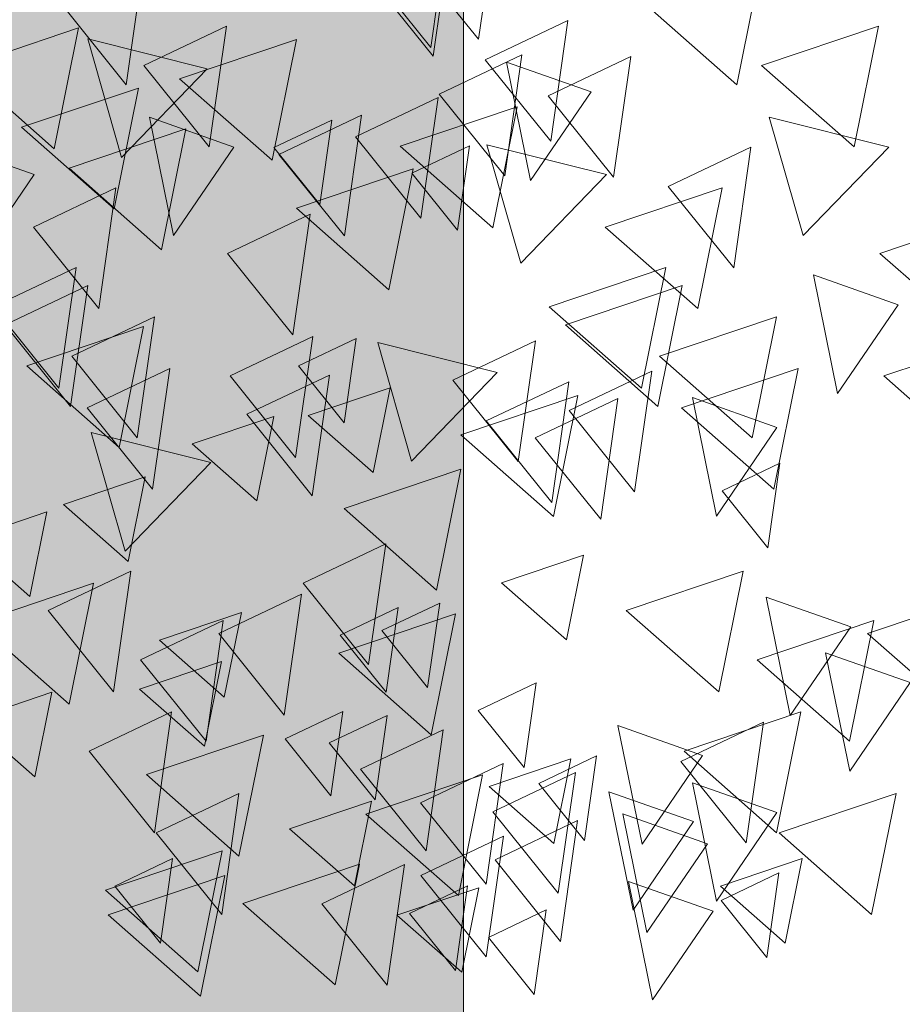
# Model space of a CAD drawing. Header units: millimetres. Extents: x -54722 to 267911, y -1116 to 19261.
# Tile 116 of 136: x 262664 to 262772, y 1481 to 1602. Entities that reach past the tile are written whole.
import ezdxf

# ---------------------------------------------------------------- set-up
doc = ezdxf.new("R2010")
doc.units = ezdxf.units.MM
for name, color, linetype, lineweight in [('A-GENM', 13, 'Continuous', 9), ('A-WALL-PATT', 111, 'Continuous', 9), ('L-PLNT', 71, 'Continuous', 9)]:
    doc.layers.add(name, color=color, linetype=linetype, lineweight=lineweight)

# ---------------------------------------------------------------- blocks, each defined once
blk = doc.blocks.new('SBA_PLNT-DTL-GenericTree_02 - ANG-045-V70-Façade Sud')
at = {"layer": 'L-PLNT'}
for p, q in [((6110.13, 1608.49), (6108.03, 1593.72)), ((6146.7, 1608.62), (6145.23, 1598.28)), ((6152.54, 1609.61), (6151.07, 1599.27)), ((6147.02, 1607.56), (6145.54, 1597.23)), ((6151.07, 1599.27), (6145.47, 1606.25)), ((6145.23, 1598.28), (6139.64, 1605.25)), ((6108.03, 1593.72), (6100.04, 1603.68)), ((6145.54, 1597.23), (6139.95, 1604.2)), ((6151.9, 1596.78), (6162, 1601.58)), ((6162, 1601.58), (6159.9, 1586.81)), ((6110.18, 1596.08), (6120.28, 1600.89)), ((6120.28, 1600.89), (6118.17, 1586.12)), ((6146.28, 1592.56), (6156.38, 1597.36)), ((6159.9, 1586.81), (6151.9, 1596.78)), ((6156.38, 1597.36), (6154.28, 1582.59)), ((6157.44, 1581.99), (6154.51, 1596.47)), ((6154.51, 1596.47), (6164.84, 1592.83)), ((6159.59, 1592.38), (6169.69, 1597.18)), ((6169.69, 1597.18), (6167.58, 1582.41)), ((6118.17, 1586.12), (6110.18, 1596.08)), ((6164.84, 1592.83), (6157.44, 1581.99)), ((6136.04, 1587.36), (6146.14, 1592.17)), ((6146.14, 1592.17), (6144.03, 1577.4)), ((6154.28, 1582.59), (6146.28, 1592.56)), ((6167.58, 1582.41), (6159.59, 1592.38)), ((6113.78, 1575.27), (6110.85, 1589.75)), ((6110.85, 1589.75), (6121.18, 1586.1)), ((6126.08, 1586.04), (6133.15, 1589.4)), ((6126.69, 1585.2), (6136.78, 1590)), ((6133.15, 1589.4), (6131.68, 1579.06)), ((6136.78, 1590), (6134.68, 1575.24)), ((6144.03, 1577.4), (6136.04, 1587.36)), ((6086.44, 1586.39), (6096.78, 1582.74)), ((6121.18, 1586.1), (6113.78, 1575.27)), ((6131.68, 1579.06), (6126.08, 1586.04)), ((6142.92, 1582.89), (6149.98, 1586.26)), ((6149.98, 1586.26), (6148.51, 1575.92)), ((6174.27, 1581.28), (6184.37, 1586.09)), ((6184.37, 1586.09), (6182.27, 1571.32)), ((6134.68, 1575.24), (6126.69, 1585.2)), ((6096.78, 1582.74), (6089.38, 1571.9)), ((6148.51, 1575.92), (6142.92, 1582.89)), ((6096.67, 1576.32), (6106.77, 1581.12)), ((6106.77, 1581.12), (6104.67, 1566.36)), ((6182.27, 1571.32), (6174.27, 1581.28)), ((6120.41, 1573.09), (6130.51, 1577.89)), ((6130.51, 1577.89), (6128.4, 1563.13)), ((6104.67, 1566.36), (6096.67, 1576.32)), ((6128.4, 1563.13), (6120.41, 1573.09)), ((6091.8, 1566.57), (6101.9, 1571.37)), ((6101.9, 1571.37), (6099.8, 1556.6)), ((6194.96, 1555.98), (6192.02, 1570.46)), ((6192.02, 1570.46), (6202.36, 1566.82)), ((6093.22, 1564.35), (6103.32, 1569.16)), ((6103.32, 1569.16), (6101.22, 1554.39)), ((6099.8, 1556.6), (6091.8, 1566.57)), ((6202.36, 1566.82), (6194.96, 1555.98)), ((6101.37, 1560.53), (6111.47, 1565.33)), ((6111.47, 1565.33), (6109.36, 1550.56)), ((6101.22, 1554.39), (6093.22, 1564.35)), ((6120.73, 1558.11), (6130.82, 1562.92)), ((6130.82, 1562.92), (6128.72, 1548.15)), ((6129.07, 1559.34), (6136.14, 1562.7)), ((6136.14, 1562.7), (6134.66, 1552.36)), ((6147.92, 1557.6), (6158.02, 1562.4)), ((6158.02, 1562.4), (6155.91, 1547.63)), ((6109.36, 1550.56), (6101.37, 1560.53)), ((6134.66, 1552.36), (6129.07, 1559.34)), ((6103.25, 1554.21), (6113.35, 1559.01)), ((6113.35, 1559.01), (6111.24, 1544.25)), ((6128.72, 1548.15), (6120.73, 1558.11)), ((6122.75, 1553.42), (6132.85, 1558.22)), ((6132.85, 1558.22), (6130.75, 1543.46)), ((6162.15, 1553.88), (6172.24, 1558.69)), ((6172.24, 1558.69), (6170.14, 1543.92)), ((6155.91, 1547.63), (6147.92, 1557.6)), ((6152.03, 1552.61), (6162.13, 1557.41)), ((6162.13, 1557.41), (6160.02, 1542.64)), ((6158.01, 1550.55), (6168.11, 1555.36)), ((6168.11, 1555.36), (6166.01, 1540.59)), ((6180.15, 1540.97), (6177.22, 1555.46)), ((6177.22, 1555.46), (6187.55, 1551.81)), ((6111.24, 1544.25), (6103.25, 1554.21)), ((6130.75, 1543.46), (6122.75, 1553.42)), ((6170.14, 1543.92), (6162.15, 1553.88)), ((6160.02, 1542.64), (6152.03, 1552.61)), ((6187.55, 1551.81), (6180.15, 1540.97)), ((6166.01, 1540.59), (6158.01, 1550.55)), ((6180.85, 1544.08), (6187.92, 1547.44)), ((6187.92, 1547.44), (6186.44, 1537.11)), ((6186.44, 1537.11), (6180.85, 1544.08)), ((6129.63, 1532.79), (6139.73, 1537.59)), ((6139.73, 1537.59), (6137.63, 1522.83)), ((6098.49, 1529.43), (6108.58, 1534.24)), ((6108.58, 1534.24), (6106.48, 1519.47)), ((6137.63, 1522.83), (6129.63, 1532.79)), ((6119.34, 1526.61), (6129.44, 1531.41)), ((6129.44, 1531.41), (6127.33, 1516.64)), ((6139.27, 1526.97), (6146.33, 1530.33)), ((6146.33, 1530.33), (6144.86, 1520)), ((6189.16, 1516.59), (6186.22, 1531.07)), ((6186.22, 1531.07), (6196.56, 1527.43)), ((6106.48, 1519.47), (6098.49, 1529.43)), ((6134.18, 1526.42), (6141.24, 1529.78)), ((6141.24, 1529.78), (6139.77, 1519.45)), ((6109.78, 1523.4), (6119.88, 1528.21)), ((6119.88, 1528.21), (6117.78, 1513.44)), ((6127.33, 1516.64), (6119.34, 1526.61)), ((6144.86, 1520), (6139.27, 1526.97)), ((6196.56, 1527.43), (6189.16, 1516.59)), ((6139.77, 1519.45), (6134.18, 1526.42)), ((6196.44, 1509.77), (6193.5, 1524.25)), ((6193.5, 1524.25), (6203.84, 1520.61)), ((6117.78, 1513.44), (6109.78, 1523.4)), ((6203.84, 1520.61), (6196.44, 1509.77)), ((6151.04, 1517.21), (6158.11, 1520.57)), ((6158.11, 1520.57), (6156.64, 1510.23)), ((6103.48, 1512.21), (6113.57, 1517.02)), ((6113.57, 1517.02), (6111.47, 1502.25)), ((6127.44, 1513.74), (6134.5, 1517.1)), ((6134.5, 1517.1), (6133.03, 1506.76)), ((6156.64, 1510.23), (6151.04, 1517.21)), ((6132.84, 1513.23), (6139.91, 1516.6)), ((6139.91, 1516.6), (6138.44, 1506.26)), ((6175.8, 1510.98), (6185.89, 1515.79)), ((6185.89, 1515.79), (6183.79, 1501.02)), ((6136.67, 1510.01), (6146.77, 1514.82)), ((6146.77, 1514.82), (6144.66, 1500.05)), ((6171.06, 1500.87), (6168.12, 1515.35)), ((6168.12, 1515.35), (6178.46, 1511.71)), ((6133.03, 1506.76), (6127.44, 1513.74)), ((6111.47, 1502.25), (6103.48, 1512.21)), ((6138.44, 1506.26), (6132.84, 1513.23)), ((6158.43, 1508.29), (6165.5, 1511.65)), ((6165.5, 1511.65), (6164.03, 1501.32)), ((6178.46, 1511.71), (6171.06, 1500.87)), ((6183.79, 1501.02), (6175.8, 1510.98)), ((6144.66, 1500.05), (6136.67, 1510.01)), ((6144, 1505.92), (6154.1, 1510.73)), ((6154.1, 1510.73), (6151.99, 1495.96)), ((6152.83, 1504.81), (6162.93, 1509.62)), ((6162.93, 1509.62), (6160.82, 1494.85)), ((6164.03, 1501.32), (6158.43, 1508.29)), ((6180.14, 1493.88), (6177.21, 1508.37)), ((6177.21, 1508.37), (6187.54, 1504.72)), ((6111.7, 1502.23), (6121.79, 1507.04)), ((6121.79, 1507.04), (6119.69, 1492.27)), ((6169.96, 1492.78), (6167.02, 1507.26)), ((6167.02, 1507.26), (6177.36, 1503.62)), ((6151.99, 1495.96), (6144, 1505.92)), ((6160.82, 1494.85), (6152.83, 1504.81)), ((6153.09, 1498.93), (6163.18, 1503.74)), ((6163.18, 1503.74), (6161.08, 1488.97)), ((6171.64, 1490.07), (6168.71, 1504.55)), ((6168.71, 1504.55), (6179.04, 1500.9)), ((6187.54, 1504.72), (6180.14, 1493.88)), ((6177.36, 1503.62), (6169.96, 1492.78)), ((6119.69, 1492.27), (6111.7, 1502.23)), ((6144.03, 1497.04), (6154.13, 1501.85)), ((6154.13, 1501.85), (6152.02, 1487.08)), ((6179.04, 1500.9), (6171.64, 1490.07)), ((6106.62, 1495.74), (6113.69, 1499.11)), ((6113.69, 1499.11), (6112.22, 1488.77)), ((6161.08, 1488.97), (6153.09, 1498.93)), ((6131.93, 1493.56), (6142.02, 1498.37)), ((6142.02, 1498.37), (6139.92, 1483.6)), ((6152.02, 1487.08), (6144.03, 1497.04)), ((6180.73, 1493.97), (6187.79, 1497.34)), ((6187.79, 1497.34), (6186.32, 1487)), ((6112.22, 1488.77), (6106.62, 1495.74)), ((6142.66, 1492.39), (6149.72, 1495.76)), ((6149.72, 1495.76), (6148.25, 1485.42)), ((6172.35, 1481.81), (6169.41, 1496.29)), ((6169.41, 1496.29), (6179.75, 1492.65)), ((6139.92, 1483.6), (6131.93, 1493.56)), ((6186.32, 1487), (6180.73, 1493.97)), ((6148.25, 1485.42), (6142.66, 1492.39)), ((6152.29, 1489.45), (6159.36, 1492.81)), ((6159.36, 1492.81), (6157.88, 1482.48)), ((6179.75, 1492.65), (6172.35, 1481.81)), ((6157.88, 1482.48), (6152.29, 1489.45))]:
    blk.add_line(p, q, dxfattribs=at)
blk = doc.blocks.new('SBA_PLNT-DTL-GenericTree_02 - ANG-135-V71-Façade Sud')
at = {"layer": 'L-PLNT'}
for p, q in [((6110.13, 1608.49), (6108.03, 1593.72)), ((6146.7, 1608.62), (6145.23, 1598.28)), ((6152.54, 1609.61), (6151.07, 1599.27)), ((6147.02, 1607.56), (6145.54, 1597.23)), ((6151.07, 1599.27), (6145.47, 1606.25)), ((6145.23, 1598.28), (6139.64, 1605.25)), ((6108.03, 1593.72), (6100.04, 1603.68)), ((6145.54, 1597.23), (6139.95, 1604.2)), ((6151.9, 1596.78), (6162, 1601.58)), ((6162, 1601.58), (6159.9, 1586.81)), ((6110.18, 1596.08), (6120.28, 1600.89)), ((6120.28, 1600.89), (6118.17, 1586.12)), ((6146.28, 1592.56), (6156.38, 1597.36)), ((6159.9, 1586.81), (6151.9, 1596.78)), ((6156.38, 1597.36), (6154.28, 1582.59)), ((6157.44, 1581.99), (6154.51, 1596.47)), ((6154.51, 1596.47), (6164.84, 1592.83)), ((6159.59, 1592.38), (6169.69, 1597.18)), ((6169.69, 1597.18), (6167.58, 1582.41)), ((6118.17, 1586.12), (6110.18, 1596.08)), ((6164.84, 1592.83), (6157.44, 1581.99)), ((6136.04, 1587.36), (6146.14, 1592.17)), ((6146.14, 1592.17), (6144.03, 1577.4)), ((6154.28, 1582.59), (6146.28, 1592.56)), ((6167.58, 1582.41), (6159.59, 1592.38)), ((6113.78, 1575.27), (6110.85, 1589.75)), ((6110.85, 1589.75), (6121.18, 1586.1)), ((6126.08, 1586.04), (6133.15, 1589.4)), ((6126.69, 1585.2), (6136.78, 1590)), ((6133.15, 1589.4), (6131.68, 1579.06)), ((6136.78, 1590), (6134.68, 1575.24)), ((6144.03, 1577.4), (6136.04, 1587.36)), ((6086.44, 1586.39), (6096.78, 1582.74)), ((6121.18, 1586.1), (6113.78, 1575.27)), ((6131.68, 1579.06), (6126.08, 1586.04)), ((6142.92, 1582.89), (6149.98, 1586.26)), ((6149.98, 1586.26), (6148.51, 1575.92)), ((6174.27, 1581.28), (6184.37, 1586.09)), ((6184.37, 1586.09), (6182.27, 1571.32)), ((6134.68, 1575.24), (6126.69, 1585.2)), ((6096.78, 1582.74), (6089.38, 1571.9)), ((6148.51, 1575.92), (6142.92, 1582.89)), ((6096.67, 1576.32), (6106.77, 1581.12)), ((6106.77, 1581.12), (6104.67, 1566.36)), ((6182.27, 1571.32), (6174.27, 1581.28)), ((6120.41, 1573.09), (6130.51, 1577.89)), ((6130.51, 1577.89), (6128.4, 1563.13)), ((6104.67, 1566.36), (6096.67, 1576.32)), ((6128.4, 1563.13), (6120.41, 1573.09)), ((6091.8, 1566.57), (6101.9, 1571.37)), ((6101.9, 1571.37), (6099.8, 1556.6)), ((6194.96, 1555.98), (6192.02, 1570.46)), ((6192.02, 1570.46), (6202.36, 1566.82)), ((6093.22, 1564.35), (6103.32, 1569.16)), ((6103.32, 1569.16), (6101.22, 1554.39)), ((6099.8, 1556.6), (6091.8, 1566.57)), ((6202.36, 1566.82), (6194.96, 1555.98)), ((6101.37, 1560.53), (6111.47, 1565.33)), ((6111.47, 1565.33), (6109.36, 1550.56)), ((6101.22, 1554.39), (6093.22, 1564.35)), ((6120.73, 1558.11), (6130.82, 1562.92)), ((6130.82, 1562.92), (6128.72, 1548.15)), ((6129.07, 1559.34), (6136.14, 1562.7)), ((6136.14, 1562.7), (6134.66, 1552.36)), ((6147.92, 1557.6), (6158.02, 1562.4)), ((6158.02, 1562.4), (6155.91, 1547.63)), ((6109.36, 1550.56), (6101.37, 1560.53)), ((6134.66, 1552.36), (6129.07, 1559.34)), ((6103.25, 1554.21), (6113.35, 1559.01)), ((6113.35, 1559.01), (6111.24, 1544.25)), ((6128.72, 1548.15), (6120.73, 1558.11)), ((6122.75, 1553.42), (6132.85, 1558.22)), ((6132.85, 1558.22), (6130.75, 1543.46)), ((6162.15, 1553.88), (6172.24, 1558.69)), ((6172.24, 1558.69), (6170.14, 1543.92)), ((6155.91, 1547.63), (6147.92, 1557.6)), ((6152.03, 1552.61), (6162.13, 1557.41)), ((6162.13, 1557.41), (6160.02, 1542.64)), ((6158.01, 1550.55), (6168.11, 1555.36)), ((6168.11, 1555.36), (6166.01, 1540.59)), ((6180.15, 1540.97), (6177.22, 1555.46)), ((6177.22, 1555.46), (6187.55, 1551.81)), ((6111.24, 1544.25), (6103.25, 1554.21)), ((6130.75, 1543.46), (6122.75, 1553.42)), ((6170.14, 1543.92), (6162.15, 1553.88)), ((6160.02, 1542.64), (6152.03, 1552.61)), ((6187.55, 1551.81), (6180.15, 1540.97)), ((6166.01, 1540.59), (6158.01, 1550.55)), ((6180.85, 1544.08), (6187.92, 1547.44)), ((6187.92, 1547.44), (6186.44, 1537.11)), ((6186.44, 1537.11), (6180.85, 1544.08)), ((6129.63, 1532.79), (6139.73, 1537.59)), ((6139.73, 1537.59), (6137.63, 1522.83)), ((6098.49, 1529.43), (6108.58, 1534.24)), ((6108.58, 1534.24), (6106.48, 1519.47)), ((6137.63, 1522.83), (6129.63, 1532.79)), ((6119.34, 1526.61), (6129.44, 1531.41)), ((6129.44, 1531.41), (6127.33, 1516.64)), ((6139.27, 1526.97), (6146.33, 1530.33)), ((6146.33, 1530.33), (6144.86, 1520)), ((6189.16, 1516.59), (6186.22, 1531.07)), ((6186.22, 1531.07), (6196.56, 1527.43)), ((6106.48, 1519.47), (6098.49, 1529.43)), ((6134.18, 1526.42), (6141.24, 1529.78)), ((6141.24, 1529.78), (6139.77, 1519.45)), ((6109.78, 1523.4), (6119.88, 1528.21)), ((6119.88, 1528.21), (6117.78, 1513.44)), ((6127.33, 1516.64), (6119.34, 1526.61)), ((6144.86, 1520), (6139.27, 1526.97)), ((6196.56, 1527.43), (6189.16, 1516.59)), ((6139.77, 1519.45), (6134.18, 1526.42)), ((6196.44, 1509.77), (6193.5, 1524.25)), ((6193.5, 1524.25), (6203.84, 1520.61)), ((6117.78, 1513.44), (6109.78, 1523.4)), ((6203.84, 1520.61), (6196.44, 1509.77)), ((6151.04, 1517.21), (6158.11, 1520.57)), ((6158.11, 1520.57), (6156.64, 1510.23)), ((6103.48, 1512.21), (6113.57, 1517.02)), ((6113.57, 1517.02), (6111.47, 1502.25)), ((6127.44, 1513.74), (6134.5, 1517.1)), ((6134.5, 1517.1), (6133.03, 1506.76)), ((6156.64, 1510.23), (6151.04, 1517.21)), ((6132.84, 1513.23), (6139.91, 1516.6)), ((6139.91, 1516.6), (6138.44, 1506.26)), ((6175.8, 1510.98), (6185.89, 1515.79)), ((6185.89, 1515.79), (6183.79, 1501.02)), ((6136.67, 1510.01), (6146.77, 1514.82)), ((6146.77, 1514.82), (6144.66, 1500.05)), ((6171.06, 1500.87), (6168.12, 1515.35)), ((6168.12, 1515.35), (6178.46, 1511.71)), ((6133.03, 1506.76), (6127.44, 1513.74)), ((6111.47, 1502.25), (6103.48, 1512.21)), ((6138.44, 1506.26), (6132.84, 1513.23)), ((6158.43, 1508.29), (6165.5, 1511.65)), ((6165.5, 1511.65), (6164.03, 1501.32)), ((6178.46, 1511.71), (6171.06, 1500.87)), ((6183.79, 1501.02), (6175.8, 1510.98)), ((6144.66, 1500.05), (6136.67, 1510.01)), ((6144, 1505.92), (6154.1, 1510.73)), ((6154.1, 1510.73), (6151.99, 1495.96)), ((6152.83, 1504.81), (6162.93, 1509.62)), ((6162.93, 1509.62), (6160.82, 1494.85)), ((6164.03, 1501.32), (6158.43, 1508.29)), ((6180.14, 1493.88), (6177.21, 1508.37)), ((6177.21, 1508.37), (6187.54, 1504.72)), ((6111.7, 1502.23), (6121.79, 1507.04)), ((6121.79, 1507.04), (6119.69, 1492.27)), ((6169.96, 1492.78), (6167.02, 1507.26)), ((6167.02, 1507.26), (6177.36, 1503.62)), ((6151.99, 1495.96), (6144, 1505.92)), ((6160.82, 1494.85), (6152.83, 1504.81)), ((6153.09, 1498.93), (6163.18, 1503.74)), ((6163.18, 1503.74), (6161.08, 1488.97)), ((6171.64, 1490.07), (6168.71, 1504.55)), ((6168.71, 1504.55), (6179.04, 1500.9)), ((6187.54, 1504.72), (6180.14, 1493.88)), ((6177.36, 1503.62), (6169.96, 1492.78)), ((6119.69, 1492.27), (6111.7, 1502.23)), ((6144.03, 1497.04), (6154.13, 1501.85)), ((6154.13, 1501.85), (6152.02, 1487.08)), ((6179.04, 1500.9), (6171.64, 1490.07)), ((6106.62, 1495.74), (6113.69, 1499.11)), ((6113.69, 1499.11), (6112.22, 1488.77)), ((6161.08, 1488.97), (6153.09, 1498.93)), ((6131.93, 1493.56), (6142.02, 1498.37)), ((6142.02, 1498.37), (6139.92, 1483.6)), ((6152.02, 1487.08), (6144.03, 1497.04)), ((6180.73, 1493.97), (6187.79, 1497.34)), ((6187.79, 1497.34), (6186.32, 1487)), ((6112.22, 1488.77), (6106.62, 1495.74)), ((6142.66, 1492.39), (6149.72, 1495.76)), ((6149.72, 1495.76), (6148.25, 1485.42)), ((6172.35, 1481.81), (6169.41, 1496.29)), ((6169.41, 1496.29), (6179.75, 1492.65)), ((6139.92, 1483.6), (6131.93, 1493.56)), ((6186.32, 1487), (6180.73, 1493.97)), ((6148.25, 1485.42), (6142.66, 1492.39)), ((6152.29, 1489.45), (6159.36, 1492.81)), ((6159.36, 1492.81), (6157.88, 1482.48)), ((6179.75, 1492.65), (6172.35, 1481.81)), ((6157.88, 1482.48), (6152.29, 1489.45))]:
    blk.add_line(p, q, dxfattribs=at)
blk = doc.blocks.new('SBA_PLNT-DTL-GenericTree_02 - ANG-000-V73-Façade Sud')
at = {"layer": 'L-PLNT'}
for p, q in [((6185.61, 1608.49), (6182.63, 1593.72)), ((6182.63, 1593.72), (6171.33, 1603.68)), ((6087.91, 1595.86), (6102.19, 1600.66)), ((6102.19, 1600.66), (6099.21, 1585.89)), ((6185.67, 1596.08), (6199.95, 1600.89)), ((6199.95, 1600.89), (6196.98, 1586.12)), ((6107.46, 1584.84), (6103.31, 1599.32)), ((6103.31, 1599.32), (6117.93, 1595.68)), ((6114.54, 1594.45), (6128.82, 1599.25)), ((6128.82, 1599.25), (6125.84, 1584.48)), ((6099.21, 1585.89), (6087.91, 1595.86)), ((6117.93, 1595.68), (6107.46, 1584.84)), ((6196.98, 1586.12), (6185.67, 1596.08)), ((6125.84, 1584.48), (6114.54, 1594.45)), ((6095.23, 1588.51), (6109.51, 1593.31)), ((6109.51, 1593.31), (6106.53, 1578.54)), ((6141.52, 1586.19), (6155.8, 1591)), ((6155.8, 1591), (6152.83, 1576.23)), ((6190.77, 1575.27), (6186.61, 1589.75)), ((6186.61, 1589.75), (6201.23, 1586.1)), ((6106.53, 1578.54), (6095.23, 1588.51)), ((6101.05, 1583.52), (6115.32, 1588.32)), ((6115.32, 1588.32), (6112.35, 1573.55)), ((6152.83, 1576.23), (6141.52, 1586.19)), ((6156.26, 1571.9), (6152.11, 1586.39)), ((6152.11, 1586.39), (6166.72, 1582.74)), ((6201.23, 1586.1), (6190.77, 1575.27)), ((6112.35, 1573.55), (6101.05, 1583.52)), ((6128.82, 1578.62), (6143.1, 1583.43)), ((6143.1, 1583.43), (6140.12, 1568.66)), ((6166.72, 1582.74), (6156.26, 1571.9)), ((6166.57, 1576.32), (6180.85, 1581.12)), ((6180.85, 1581.12), (6177.88, 1566.36)), ((6140.12, 1568.66), (6128.82, 1578.62)), ((6200.14, 1573.09), (6214.42, 1577.89)), ((6177.88, 1566.36), (6166.57, 1576.32)), ((6211.44, 1563.13), (6200.14, 1573.09)), ((6159.69, 1566.57), (6173.96, 1571.37)), ((6173.96, 1571.37), (6170.99, 1556.6)), ((6161.69, 1564.35), (6175.97, 1569.16)), ((6175.97, 1569.16), (6173, 1554.39)), ((6170.99, 1556.6), (6159.69, 1566.57)), ((6173.21, 1560.53), (6187.49, 1565.33)), ((6187.49, 1565.33), (6184.52, 1550.56)), ((6095.86, 1559.33), (6110.14, 1564.14)), ((6110.14, 1564.14), (6107.16, 1549.37)), ((6173, 1554.39), (6161.69, 1564.35)), ((6200.59, 1558.11), (6214.87, 1562.92)), ((6142.9, 1547.7), (6138.75, 1562.18)), ((6138.75, 1562.18), (6153.37, 1558.54)), ((6184.52, 1550.56), (6173.21, 1560.53)), ((6107.16, 1549.37), (6095.86, 1559.33)), ((6153.37, 1558.54), (6142.9, 1547.7)), ((6175.87, 1554.21), (6190.15, 1559.01)), ((6190.15, 1559.01), (6187.17, 1544.25)), ((6211.89, 1548.15), (6200.59, 1558.11)), ((6130.27, 1553.28), (6140.27, 1556.64)), ((6140.27, 1556.64), (6138.18, 1546.31)), ((6148.93, 1550.89), (6163.21, 1555.7)), ((6163.21, 1555.7), (6160.24, 1540.93)), ((6116.06, 1549.8), (6126.05, 1553.17)), ((6126.05, 1553.17), (6123.97, 1542.83)), ((6138.18, 1546.31), (6130.27, 1553.28)), ((6187.17, 1544.25), (6175.87, 1554.21)), ((6107.89, 1536.69), (6103.74, 1551.18)), ((6103.74, 1551.18), (6118.36, 1547.53)), ((6160.24, 1540.93), (6148.93, 1550.89)), ((6123.97, 1542.83), (6116.06, 1549.8)), ((6118.36, 1547.53), (6107.89, 1536.69)), ((6134.65, 1541.89), (6148.93, 1546.7)), ((6148.93, 1546.7), (6145.96, 1531.93)), ((6100.35, 1542.41), (6110.34, 1545.77)), ((6110.34, 1545.77), (6108.26, 1535.43)), ((6108.26, 1535.43), (6100.35, 1542.41)), ((6088.33, 1538.12), (6098.33, 1541.49)), ((6098.33, 1541.49), (6096.25, 1531.15)), ((6145.96, 1531.93), (6134.65, 1541.89)), ((6096.25, 1531.15), (6088.33, 1538.12)), ((6153.9, 1532.82), (6163.89, 1536.19)), ((6163.89, 1536.19), (6161.81, 1525.85)), ((6169.13, 1529.43), (6183.41, 1534.24)), ((6183.41, 1534.24), (6180.44, 1519.47)), ((6089.73, 1527.95), (6104.01, 1532.76)), ((6104.01, 1532.76), (6101.03, 1517.99)), ((6161.81, 1525.85), (6153.9, 1532.82)), ((6198.63, 1526.61), (6212.91, 1531.41)), ((6112.09, 1525.81), (6122.09, 1529.17)), ((6122.09, 1529.17), (6120.01, 1518.84)), ((6133.99, 1524.2), (6148.27, 1529.01)), ((6148.27, 1529.01), (6145.29, 1514.24)), ((6180.44, 1519.47), (6169.13, 1529.43)), ((6101.03, 1517.99), (6089.73, 1527.95)), ((6185.11, 1523.4), (6199.39, 1528.21)), ((6199.39, 1528.21), (6196.41, 1513.44)), ((6209.93, 1516.64), (6198.63, 1526.61)), ((6120.01, 1518.84), (6112.09, 1525.81)), ((6145.29, 1514.24), (6133.99, 1524.2)), ((6109.65, 1519.83), (6119.65, 1523.19)), ((6119.65, 1523.19), (6117.57, 1512.85)), ((6196.41, 1513.44), (6185.11, 1523.4)), ((6088.94, 1516.07), (6098.93, 1519.44)), ((6098.93, 1519.44), (6096.85, 1509.1)), ((6117.57, 1512.85), (6109.65, 1519.83)), ((6176.19, 1512.21), (6190.47, 1517.02)), ((6190.47, 1517.02), (6187.49, 1502.25)), ((6096.85, 1509.1), (6088.94, 1516.07)), ((6110.5, 1509.37), (6124.78, 1514.17)), ((6124.78, 1514.17), (6121.8, 1499.4)), ((6187.49, 1502.25), (6176.19, 1512.21)), ((6152.36, 1507.93), (6162.36, 1511.29)), ((6162.36, 1511.29), (6160.27, 1500.96)), ((6121.8, 1499.4), (6110.5, 1509.37)), ((6137.3, 1504.53), (6151.58, 1509.34)), ((6151.58, 1509.34), (6148.61, 1494.57)), ((6160.27, 1500.96), (6152.36, 1507.93)), ((6187.82, 1502.23), (6202.1, 1507.04)), ((6202.1, 1507.04), (6199.12, 1492.27)), ((6127.98, 1502.75), (6137.98, 1506.12)), ((6137.98, 1506.12), (6135.9, 1495.78)), ((6148.61, 1494.57), (6137.3, 1504.53)), ((6135.9, 1495.78), (6127.98, 1502.75)), ((6199.12, 1492.27), (6187.82, 1502.23)), ((6105.48, 1495.23), (6119.76, 1500.03)), ((6119.76, 1500.03), (6116.78, 1485.26)), ((6180.64, 1495.74), (6190.64, 1499.11)), ((6190.64, 1499.11), (6188.55, 1488.77)), ((6122.26, 1493.61), (6136.54, 1498.42)), ((6136.54, 1498.42), (6133.57, 1483.65)), ((6105.81, 1492.23), (6120.09, 1497.03)), ((6120.09, 1497.03), (6117.11, 1482.26)), ((6141.11, 1492.17), (6151.1, 1495.53)), ((6151.1, 1495.53), (6149.02, 1485.19)), ((6188.55, 1488.77), (6180.64, 1495.74)), ((6116.78, 1485.26), (6105.48, 1495.23)), ((6133.57, 1483.65), (6122.26, 1493.61)), ((6117.11, 1482.26), (6105.81, 1492.23)), ((6149.02, 1485.19), (6141.11, 1492.17))]:
    blk.add_line(p, q, dxfattribs=at)
blk = doc.blocks.new('Modèles génériques 4 - Modèles génériques 4-1358632-Façade Sud')
at = {"layer": 'A-GENM'}
blk.add_line((6149.24, 1394.25), (6149.24, 1956.81), dxfattribs=at)

msp = doc.modelspace()

# ---------------------------------------------------------------- hatches: boundary and pattern name
at = {"layer": 'A-WALL-PATT'}
msp.add_hatch(color=256, dxfattribs=at).paths.add_polyline_path([(262491.15, 1394.25), (262717.87, 1394.25), (262717.87, 2852.92), (262840.65, 2852.92), (262840.65, 1956.81), (262772.87, 1956.81), (262772.87, 1394.25), (262853.1, 1394.25), (262853.07, 3228.82), (262838.1, 3223.37), (262253.1, 3223.37), (262253.1, 1602.34), (262491.15, 1602.34), (262491.15, 1538.72)])

# ---------------------------------------------------------------- block references
at = {"layer": 'A-GENM'}
msp.add_blockref('Modèles génériques 4 - Modèles génériques 4-1358632-Façade Sud', (256568.64, 0), dxfattribs=at)
at = {"layer": 'L-PLNT'}
for name in ['SBA_PLNT-DTL-GenericTree_02 - ANG-000-V73-Façade Sud', 'SBA_PLNT-DTL-GenericTree_02 - ANG-045-V70-Façade Sud', 'SBA_PLNT-DTL-GenericTree_02 - ANG-135-V71-Façade Sud']:
    msp.add_blockref(name, (256568.64, 0), dxfattribs=at)

doc.saveas('drawing.dxf')
